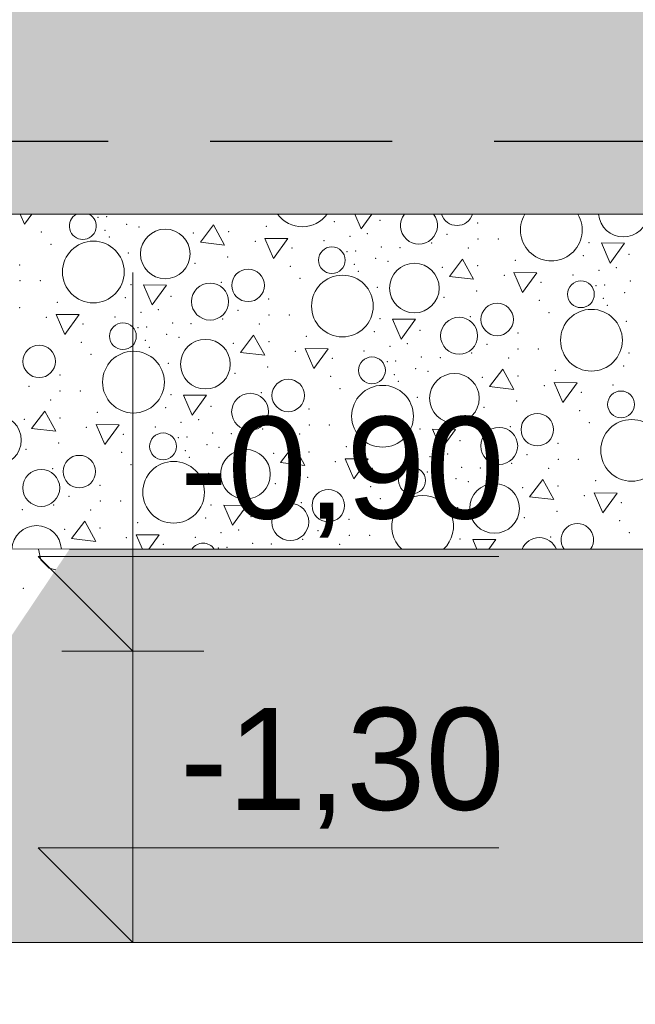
# Model space of a CAD drawing. Header units: millimetres. Extents: x -12989 to 402831, y -50461 to 30884.
# Tile 41 of 175: x 369765 to 370611, y -47346 to -45993. Entities that reach past the tile are written whole.
import ezdxf

# ---------------------------------------------------------------- set-up
doc = ezdxf.new("R2010")
doc.units = ezdxf.units.MM
doc.header["$MEASUREMENT"] = 0
doc.linetypes.add('Przerywana długa', pattern=[390, 250, -140])
doc.linetypes.add('Wipeout_Contour', pattern=[1000, 0, -1000])
for name, color, linetype in [('A__STROPY', 7, 'Continuous'), ('A_WYPEŁNIENIA RYSUNKI', 7, 'Continuous'), ('Nowe_A_WYM', 7, 'Continuous')]:
    doc.layers.add(name, color=color, linetype=linetype)
for name, color, linetype, lineweight, true_color in [('A__STROPY_Nr_pióra__170', 7, 'Continuous', 5, 0x6a6a6a), ('A__STROPY_Nr_pióra__173', 7, 'Continuous', 5, 0x6a6a6a), ('A__STROPY_Nr_pióra__178', 7, 'Continuous', 5, 0x6a6a6a), ('A_WYPEŁNIENIA RYSUNKI_Nr_pióra__242', 7, 'Continuous', 13, 0xa7a7a7)]:
    doc.layers.add(name, color=color, linetype=linetype, lineweight=lineweight, true_color=true_color)
for name, color, linetype, lineweight in [('A__STROPY_Nr_pióra__27', 7, 'Continuous', 25), ('A__STROPY_Nr_pióra__49', 7, 'Continuous', 15), ('A__STROPY_Nr_pióra__69', 7, 'Continuous', 13), ('Nowe_A_WYM_Nr_pióra__1', 7, 'Continuous', 13), ('Nowe_A_WYM_Nr_pióra__45', 7, 'Continuous', 15), ('Nowe_A_WYM_Nr_pióra__85', 7, 'Continuous', 13)]:
    doc.layers.add(name, color=color, linetype=linetype, lineweight=lineweight)
doc.styles.add('STYL_AUTOMATYCZNY_4', font='arial.ttf')
doc.dimstyles.new('STYL_AUTOMATYCZNY__1', dxfattribs={"dimtxt": 139.999998, "dimasz": 57, "dimexe": 0.18, "dimexo": 0.0625, "dimgap": 0, "dimtad": 1, "dimtih": 1, "dimtoh": 1, "dimdec": 0, "dimlfac": 0.1, "dimzin": 0, "dimdsep": 46, "dimtxsty": 'STYL_AUTOMATYCZNY_4', "dimblk": 'ARROWHEAD_6', "dimblk1": 'ARROWHEAD_6', "dimblk2": 'ARROWHEAD_6', "dimcen": 0.09, "dimse1": 1, "dimse2": 1, "dimclrd": 7, "dimclre": 7, "dimclrt": 7, "dimadec": 0, "dimazin": 0, "dimtfac": 1, "dimtdec": 4, "dimtmove": 0, "dimatfit": 3, "dimfxl": 0, "dimtolj": 1, "dimtzin": 0, "dimarcsym": 0})

# ---------------------------------------------------------------- blocks, each defined once
blk = doc.blocks.new('*X191', base_point=(362576.7, -45960.6))
at = {"layer": 'A__STROPY_Nr_pióra__178', "color": 251, "linetype": 'Continuous', "lineweight": 5, "true_color": 0x6a6a6a}
for p, q in [((369766, -46260.6), (369772, -46274.3)), ((369772, -46274.3), (369781.9, -46260.6)), ((370225.3, -46260.6), (370234.1, -46280.7)), ((370234.1, -46280.7), (370248.7, -46260.6)), ((370031.5, -46275.2), (370013.3, -46299)), ((370046.6, -46303), (370031.5, -46275.2)), ((370102, -46293.7), (370113.9, -46321.2)), ((370133.6, -46294), (370102, -46293.7)), ((370113.9, -46321.2), (370133.6, -46294)), ((370013.3, -46299), (370046.6, -46303)), ((370564.1, -46300.1), (370576.1, -46327.6)), ((370595.8, -46300.4), (370564.1, -46300.1)), ((370576.1, -46327.6), (370595.8, -46300.4)), ((370373.4, -46322.1), (370355.3, -46345.9)), ((370388.6, -46349.8), (370373.4, -46322.1)), ((370355.3, -46345.9), (370388.6, -46349.8)), ((370444, -46340.6), (370455.9, -46368)), ((370475.6, -46340.9), (370444, -46340.6)), ((370455.9, -46368), (370475.6, -46340.9)), ((369935.2, -46357.7), (369947.2, -46385.2)), ((369966.9, -46358), (369935.2, -46357.7)), ((369947.2, -46385.2), (369966.9, -46358)), ((369815.1, -46398.2), (369827, -46425.6)), ((369846.7, -46398.5), (369815.1, -46398.2)), ((369827, -46425.6), (369846.7, -46398.5)), ((370277.2, -46404.6), (370289.2, -46432)), ((370308.8, -46404.9), (370277.2, -46404.6)), ((370289.2, -46432), (370308.8, -46404.9)), ((370086.5, -46426.5), (370068.4, -46450.3)), ((370101.7, -46454.3), (370086.5, -46426.5)), ((370157.1, -46445), (370169, -46472.5)), ((370188.7, -46445.3), (370157.1, -46445)), ((370169, -46472.5), (370188.7, -46445.3)), ((370068.4, -46450.3), (370101.7, -46454.3)), ((370428.5, -46473.4), (370410.4, -46497.2)), ((370443.7, -46501.1), (370428.5, -46473.4)), ((370410.4, -46497.2), (370443.7, -46501.1)), ((370499.1, -46491.9), (370511, -46519.3)), ((370530.7, -46492.2), (370499.1, -46491.9)), ((370511, -46519.3), (370530.7, -46492.2)), ((369990.3, -46509), (370002.2, -46536.4)), ((370021.9, -46509.3), (369990.3, -46509)), ((370002.2, -46536.4), (370021.9, -46509.3)), ((369799.6, -46530.9), (369781.5, -46554.7)), ((369814.8, -46558.7), (369799.6, -46530.9)), ((369870.1, -46549.5), (369882.1, -46576.9)), ((369901.8, -46549.8), (369870.1, -46549.5)), ((369882.1, -46576.9), (369901.8, -46549.8)), ((369781.5, -46554.7), (369814.8, -46558.7)), ((370332.3, -46555.9), (370344.2, -46583.3)), ((370363.9, -46556.2), (370332.3, -46555.9)), ((370344.2, -46583.3), (370363.9, -46556.2)), ((370141.6, -46577.8), (370123.5, -46601.6)), ((370156.7, -46605.5), (370141.6, -46577.8)), ((370123.5, -46601.6), (370156.7, -46605.5)), ((370212.1, -46596.3), (370224.1, -46623.8)), ((370243.8, -46596.6), (370212.1, -46596.3)), ((370224.1, -46623.8), (370243.8, -46596.6)), ((370483.6, -46624.7), (370465.4, -46648.5)), ((370498.7, -46652.4), (370483.6, -46624.7)), ((370465.4, -46648.5), (370498.7, -46652.4)), ((370554.1, -46643.2), (370566.1, -46670.6)), ((370585.7, -46643.5), (370554.1, -46643.2)), ((370566.1, -46670.6), (370585.7, -46643.5)), ((370045.4, -46660.3), (370057.3, -46687.7)), ((370077, -46660.6), (370045.4, -46660.3)), ((370057.3, -46687.7), (370077, -46660.6)), ((369854.7, -46682.2), (369836.5, -46706)), ((369869.8, -46710), (369854.7, -46682.2)), ((369925.2, -46700.7), (369933.8, -46720.6)), ((369956.8, -46701), (369925.2, -46700.7)), ((369942.7, -46720.6), (369956.8, -46701)), ((369836.5, -46706), (369869.8, -46710)), ((370387.3, -46707.2), (370393.2, -46720.6)), ((370419, -46707.5), (370387.3, -46707.2)), ((370409.4, -46720.6), (370419, -46707.5))]:
    blk.add_line(p, q, dxfattribs=at)
for centre, radius in [((369965.2, -46315.2), 34.1), ((369866.4, -46339.9), 42.4), ((370193.9, -46323.7), 18.4), ((370078.9, -46358.3), 22.3), ((370307.2, -46362), 34.1), ((370208.4, -46386.7), 42.4), ((370026.6, -46380.6), 25.4), ((370535.9, -46370.5), 18.4), ((370420.9, -46405.1), 22.3), ((370550.4, -46433.6), 42.4), ((370368.6, -46427.5), 25.4), ((369907, -46428.1), 18.4), ((370020.3, -46466.5), 34.1), ((369792, -46462.7), 22.3), ((369921.5, -46491.2), 42.4), ((370249, -46475), 18.4), ((370362.2, -46513.3), 34.1), ((370134, -46509.5), 22.3), ((370263.5, -46538), 42.4), ((370081.7, -46531.9), 25.4), ((370591, -46521.8), 18.4), ((369733.3, -46570.9), 34.1), ((370476, -46556.4), 22.3), ((370423.7, -46578.8), 25.4), ((370605.5, -46584.9), 42.4), ((369962.1, -46579.4), 18.4), ((369847.1, -46614), 22.3), ((370075.3, -46617.7), 34.1), ((369976.6, -46642.4), 42.4), ((370304, -46626.3), 18.4), ((369794.8, -46636.4), 25.4), ((370417.3, -46664.6), 34.1), ((370189, -46660.8), 22.3), ((370136.8, -46683.2), 25.4)]:
    blk.add_circle(centre, radius, dxfattribs=at)
for centre, radius, start, end in [((369851.9, -46276.8), 18.4, 118.0755, 61.9245), ((370153.4, -46235.4), 42.4, 216.3561, 323.6439), ((370313.5, -46276.2), 25.4, 142.104, 37.896), ((370365.8, -46253.8), 22.3, 197.6502, 342.3498), ((370495.3, -46282.3), 42.4, 149.2596, 30.7404), ((370594.1, -46257.6), 34.1, 185.0352, 354.9648), ((370318.5, -46689.3), 42.4, 312.5082, 227.4918), ((369788.4, -46722.2), 34.1, 2.6675, 177.3325), ((370531, -46707.7), 22.3, 324.6967, 215.3033), ((370017.1, -46730.7), 18.4, 33.3126, 146.6874), ((370478.7, -46730.1), 25.4, 21.9194, 158.0806)]:
    blk.add_arc(centre, radius, start, end, dxfattribs=at)
for p in [(369872.8, -46264.9), (369884.6, -46264), (370259.9, -46268.8), (370259.9, -46268.8), (369882.6, -46282.6), (369912.1, -46274.4), (369928.9, -46278.3), (370103.8, -46277), (370197.3, -46270.7), (370394.3, -46272.5), (369795, -46285.2), (369888.2, -46292), (370003.7, -46286.4), (370052.3, -46284.5), (370183.2, -46297), (370218.7, -46290.9), (370242.7, -46287.2), (370351.8, -46288), (370394.6, -46294.4), (370422.5, -46294.4), (369808.2, -46301.8), (370088.6, -46297.7), (370139.3, -46307.1), (370226.6, -46310.9), (370262, -46305.5), (370287.6, -46306.3), (370330.8, -46299.9), (370381.4, -46306.8), (370546.9, -46299.7), (369914.5, -46314), (370050.8, -46319.2), (370214.8, -46311.8), (370254.1, -46321.2), (370445.8, -46323.8), (370539.3, -46317.6), (370601.9, -46315.7), (370601.9, -46315.7), (369765.3, -46330.1), (370005.9, -46327.8), (370137, -46332.1), (370224.6, -46329.4), (370270.9, -46325.2), (370345.6, -46333.3), (370394.3, -46331.4), (370560.7, -46337.7), (370584.7, -46334.1), (370150.2, -46348.7), (370230.2, -46338.8), (370430.6, -46344.6), (370525.1, -46343.9), (369765.7, -46352), (369793.6, -46351.9), (369917.9, -46357.3), (370042.1, -46354.3), (370256.5, -46360.8), (370481.3, -46353.9), (370556.8, -46358.7), (370568.6, -46357.7), (370604, -46352.3), (369910.4, -46375.1), (369973, -46373.3), (369973, -46373.3), (370107.3, -46376.9), (370347.9, -46374.7), (370392.8, -46366), (370566.6, -46376.3), (370596.1, -46368.1), (369765.4, -46388.9), (369816.9, -46381.4), (369955.8, -46391.6), (370479, -46378.9), (370572.2, -46385.7), (369801.7, -46402.1), (369896.2, -46401.5), (369931.8, -46395.3), (370043.9, -46404.3), (370064.9, -46392.4), (370107.7, -46398.8), (370135.5, -46398.8), (370259.9, -46404.2), (370384.1, -46401.2), (370492.2, -46395.6), (369852.4, -46411.5), (369927.9, -46416.2), (369939.7, -46415.3), (369975.1, -46409.9), (370000.7, -46410.7), (370094.5, -46411.2), (370598.4, -46407.7), (369967.2, -46425.7), (369984, -46429.6), (370158.9, -46428.3), (370252.4, -46422), (370315, -46420.1), (370315, -46420.1), (370449.3, -46423.8), (369850.1, -46436.5), (369937.7, -46433.9), (369943.3, -46443.2), (370058.7, -46437.7), (370107.4, -46435.8), (370273.8, -46442.1), (370297.7, -46438.5), (370406.9, -46439.3), (370449.7, -46445.7), (370477.5, -46445.7), (369863.3, -46453.1), (370143.7, -46449), (370194.4, -46458.3), (370238.2, -46448.3), (370317, -46456.8), (370342.7, -46457.6), (370385.9, -46451.2), (370436.5, -46458.1), (370601.9, -46451), (369969.5, -46465.3), (370105.8, -46470.4), (370269.9, -46463.1), (370281.7, -46462.2), (370309.2, -46472.5), (370594.4, -46468.9), (369820.4, -46481.4), (370061, -46479.1), (370192.1, -46483.4), (370279.7, -46480.7), (370326, -46476.5), (370400.7, -46484.6), (370449.3, -46482.6), (370500.9, -46475.1), (369777.9, -46496.8), (370205.3, -46500), (370285.3, -46490.1), (370485.7, -46495.9), (370580.2, -46495.2), (369820.8, -46503.2), (369848.6, -46503.2), (369973, -46508.6), (370097.2, -46505.6), (370311.5, -46512.1), (370536.4, -46505.2), (369807.6, -46515.6), (369965.5, -46526.4), (370028.1, -46524.6), (370028.1, -46524.6), (370403, -46526), (370447.8, -46517.3), (369820.4, -46540.2), (369872, -46532.7), (370162.4, -46528.2), (370534, -46530.2), (369771.8, -46542.2), (369856.8, -46553.4), (369951.3, -46552.8), (369986.8, -46546.6), (370010.8, -46542.9), (370119.9, -46543.7), (370162.8, -46550.1), (370190.6, -46550.1), (370439.2, -46552.5), (370547.3, -46546.8), (369907.5, -46562.8), (369983, -46567.5), (369994.8, -46566.6), (370030.1, -46561.2), (370055.7, -46562), (370099, -46555.6), (370149.6, -46562.5), (370315, -46555.4), (369818.9, -46574.9), (370022.3, -46576.9), (370039.1, -46580.9), (370214, -46579.6), (370307.4, -46573.3), (370370.1, -46571.4), (370370.1, -46571.4), (370504.4, -46575.1), (369774.1, -46583.5), (369905.1, -46587.8), (369992.8, -46585.1), (369998.4, -46594.5), (370113.8, -46589), (370162.4, -46587.1), (370328.8, -46593.4), (370352.8, -46589.8), (370461.9, -46590.6), (369918.3, -46604.4), (370198.7, -46600.3), (370293.3, -46599.6), (370372.1, -46608.1), (370440.9, -46602.5), (370504.8, -46597), (370532.6, -46597), (369810.3, -46610), (370024.6, -46616.5), (370160.9, -46621.7), (370249.5, -46609.6), (370324.9, -46614.4), (370336.8, -46613.5), (370397.7, -46608.9), (370491.5, -46609.4), (369875.5, -46632.7), (370116.1, -46630.4), (370247.1, -46634.7), (370334.7, -46632), (370364.3, -46623.8), (370381.1, -46627.7), (370504.4, -46633.9), (370556, -46626.4), (369833, -46648.1), (370340.3, -46641.4), (370455.8, -46635.9), (370540.7, -46647.1), (369812, -46660), (369875.8, -46654.5), (369903.7, -46654.5), (370028.1, -46659.9), (370152.2, -46656.9), (370260.3, -46651.3), (370591.5, -46656.5), (369768.8, -46666.4), (369862.6, -46666.9), (370083.1, -46675.9), (370083.1, -46675.9), (370366.6, -46663.4), (370502.9, -46668.6), (369927.1, -46684), (370020.5, -46677.7), (370217.5, -46679.5), (370458, -46677.2), (370589.1, -46681.5), (369826.9, -46693.5), (369875.5, -46691.5), (370041.9, -46697.9), (370065.9, -46694.2), (370175, -46695), (370217.8, -46701.4), (370245.7, -46701.4), (370602.3, -46698.1), (369911.8, -46704.7), (369962.5, -46714.1), (370006.4, -46704.1), (370085.2, -46712.5), (370110.8, -46713.3), (370154, -46706.9), (370204.6, -46713.8), (370370.1, -46706.7), (370494.2, -46703.8), (370038, -46718.8), (370049.8, -46717.9)]:
    blk.add_point(p, dxfattribs=at)
blk = doc.blocks.new('ElemPrzekroju_175_1', base_point=(362576.7, -45960.6))
at = {"color": 254, "linetype": 'Wipeout_Contour', "lineweight": 0, "ltscale": 1533341.48702292}
blk.add_wipeout([(362356.7, -46160.6), (398746.7, -46160.6), (398746.7, -45960.6), (362356.7, -45960.6)], dxfattribs=at).dxf.layer = 'A__STROPY'
at = {"color": 254, "linetype": 'Wipeout_Contour', "lineweight": 0, "ltscale": 1533794.246621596}
blk.add_wipeout([(398746.7, -46720.6), (362356.7, -46720.6), (362356.7, -47260.6), (398746.7, -47260.6)], dxfattribs=at).dxf.layer = 'A__STROPY'
at = {"layer": 'A__STROPY_Nr_pióra__170', "linetype": 'Continuous', "lineweight": 5, "true_color": 0x6a6a6a}
h = blk.add_hatch(dxfattribs=at)
h.set_pattern_fill('Beton_0001', color=251, style=0, pattern_type=2)
h.set_pattern_definition([(45, (362576.75, -45960.59), (-63.6396, 63.6396), [67.5, -22.5]), (45, (362576.75, -45896.95), (-63.6396, 63.6396), [67.5, -22.5])])
h.paths.add_polyline_path([(362356.7, -46160.6), (398746.7, -46160.6), (398746.7, -45960.6), (362356.7, -45960.6)])
at = {"layer": 'A__STROPY_Nr_pióra__173', "linetype": 'Continuous', "lineweight": 5, "true_color": 0x6a6a6a}
h = blk.add_hatch(dxfattribs=at)
h.set_pattern_fill('Grunt_0001', color=251, style=0, pattern_type=2)
h.set_pattern_definition([(45, (362576.75, -45960.59), (-95.4594, 95.4594), []), (45, (362544.93, -45928.77), (-190.9188, 190.9188), []), (45, (362513.1, -45896.95), (-190.9188, 190.9188), []), (135, (362481.29, -45865.132), (31.819805, 31.819805), [135, -135])])
h.paths.add_polyline_path([(398746.7, -46720.6), (362356.7, -46720.6), (362356.7, -47260.6), (398746.7, -47260.6)])
at = {"layer": 'A__STROPY_Nr_pióra__69', "color": 7, "linetype": 'Continuous', "lineweight": 13}
blk.add_line((398746.7, -47260.6), (362356.7, -47260.6), dxfattribs=at)
at = {"color": 254, "linetype": 'Wipeout_Contour', "lineweight": 0, "ltscale": 1533413.819197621}
blk.add_wipeout([(362356.7, -46160.6), (362356.7, -46260.6), (398746.7, -46260.6), (398746.7, -46160.6)], dxfattribs=at).dxf.layer = 'A__STROPY'
at = {"layer": 'A__STROPY_Nr_pióra__178', "linetype": 'Continuous', "lineweight": 5, "true_color": 0x6a6a6a}
h = blk.add_hatch(dxfattribs=at)
h.set_pattern_fill('Chudy_beton_B15_I_WSC_0001', color=251, style=0, pattern_type=2)
h.set_pattern_definition([(0, (362576.75, -45960.6), (0, 233.8269), [14.625, -120.375]), (0, (362644.25, -45843.68), (0, 233.8269), [14.625, -120.375]), (60, (362576.75, -45960.6), (-202.5, 116.9134), [14.625, -120.375]), (60, (362711.75, -45960.6), (-202.5, 116.9134), [14.625, -120.375]), (120, (362591.37, -45960.6), (202.5, 116.9134), [14.625, -120.375]), (120, (362726.37, -45960.6), (202.5, 116.9134), [14.625, -120.375]), (0, (362576.75, -45938.09), (0, 45), [0, -45, 0, -67.5]), (45, (362599.25, -45938.09), (-31.819805, 31.819805), [0, -33.75, 0, -56.25])])
h.paths.add_polyline_path([(362356.7, -46160.6), (362356.7, -46260.6), (398746.7, -46260.6), (398746.7, -46160.6)])
at = {"layer": 'A__STROPY_Nr_pióra__27', "color": 7, "linetype": 'Przerywana długa', "lineweight": 25}
blk.add_line((398746.7, -46160.6), (362356.7, -46160.6), dxfattribs=at)
at = {"color": 254, "linetype": 'Wipeout_Contour', "lineweight": 0, "ltscale": 1533549.791415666}
blk.add_wipeout([(362356.7, -46720.6), (398746.7, -46720.6), (398746.7, -46260.6), (362356.7, -46260.6)], dxfattribs=at).dxf.layer = 'A__STROPY'
at = {"layer": 'A__STROPY_Nr_pióra__49', "color": 7, "linetype": 'Continuous', "lineweight": 15}
for p, q in [((398746.7, -46260.6), (362356.7, -46260.6)), ((398746.7, -46720.6), (362356.7, -46720.6))]:
    blk.add_line(p, q, dxfattribs=at)
at = {"layer": 'A__STROPY', "lineweight": 0}
blk.add_blockref('*X191', (362576.7, -45960.6), dxfattribs=at)
blk = doc.blocks.new('*X327', base_point=(362576.7, -45960.6))
at = {"layer": 'A_WYPEŁNIENIA RYSUNKI_Nr_pióra__242', "color": 253, "linetype": 'Continuous', "lineweight": 13, "true_color": 0xa7a7a7}
for p, q in [((369791.2, -46720.6), (369794.3, -46735.3)), ((369794.3, -46735.3), (369805.7, -46746.8)), ((369805.7, -46746.8), (369814.7, -46748.9))]:
    blk.add_line(p, q, dxfattribs=at)
blk.add_point((369770.4, -46774.2), dxfattribs=at)
blk = doc.blocks.new('Wypełnienie_4_1', base_point=(362576.7, -45960.6))
at = {"color": 254, "linetype": 'Wipeout_Contour', "lineweight": 0, "ltscale": 2228316.733141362}
blk.add_wipeout([(368210.1, -46720.6), (367037.4, -46720.6), (367313.7, -47260.6), (369471.3, -47260.6), (369833.7, -46720.6), (368610.1, -46720.6)], dxfattribs=at).dxf.layer = 'A_WYPEŁNIENIA RYSUNKI'
at = {"layer": 'A_WYPEŁNIENIA RYSUNKI_Nr_pióra__242', "color": 253, "linetype": 'Continuous', "lineweight": 13, "true_color": 0xa7a7a7}
blk.add_blockref('*X327', (362576.7, -45960.6), dxfattribs=at)
blk = doc.blocks.new('*D346', base_point=(362576.7, -45960.6))
at = {"layer": 'Nowe_A_WYM_Nr_pióra__45', "color": 7, "linetype": 'Continuous', "lineweight": 15}
for p, q in [((362206.7, -47532.6), (362146.7, -47592.6)), ((362386.7, -47532.6), (362326.7, -47592.6))]:
    blk.add_line(p, q, dxfattribs=at)
at = {"layer": 'Nowe_A_WYM_Nr_pióra__85', "color": 7, "linetype": 'Continuous', "lineweight": 13}
for p, q in [((362356.7, -47618.8), (362356.7, -47506.3)), ((362176.7, -47562.6), (362356.7, -47562.6)), ((362356.7, -47562.6), (398746.7, -47562.6))]:
    blk.add_line(p, q, dxfattribs=at)
blk = doc.blocks.new('ARROWHEAD_6')
at = {"color": 0, "linetype": 'Continuous', "lineweight": 0}
for p, q in [((-0.5, -0.5), (0.5, 0.5)), ((0, 0), (-1, 0))]:
    blk.add_line(p, q, dxfattribs=at)
blk = doc.blocks.new('*D347', base_point=(362576.7, -45960.6))
at = {"layer": 'Nowe_A_WYM_Nr_pióra__45', "color": 7, "linetype": 'Continuous', "lineweight": 15}
for p, q in [((362386.7, -47532.6), (362326.7, -47592.6)), ((398776.7, -47532.6), (398716.7, -47592.6))]:
    blk.add_line(p, q, dxfattribs=at)
at = {"layer": 'Nowe_A_WYM_Nr_pióra__85', "color": 7, "linetype": 'Continuous', "lineweight": 13}
for p, q in [((398746.7, -47618.8), (398746.7, -47506.3)), ((362356.7, -47562.6), (398746.7, -47562.6))]:
    blk.add_line(p, q, dxfattribs=at)
at = {"layer": 'Nowe_A_WYM_Nr_pióra__1', "color": 7, "lineweight": 13, "char_height": 140, "attachment_point": 7, "style": 'STYL_AUTOMATYCZNY_4'}
for s, insert in [('\\A1;{\\pql;\\fArial|b0|i0|c238|p0;\\W1.000000;18}', (362386.7, -47534.6)), ('\\A1;{\\pql;\\fArial|b0|i0|c238|p0;\\W1.000000;3\xa0639}', (380311.5, -47534.6)), ('\\A1;{\\pql;\\fArial|b0|i0|c238|p0;\\W1.000000;18}', (398503.2, -47534.6))]:
    blk.add_mtext(s, dxfattribs=dict(at, insert=insert))
blk = doc.blocks.new('*D358', base_point=(362576.7, -45960.6))
at = {"layer": 'Nowe_A_WYM_Nr_pióra__45', "color": 7, "linetype": 'Continuous', "lineweight": 15}
for p, q in [((362106.7, -48052.6), (362046.7, -48112.6)), ((398996.7, -48112.6), (399056.7, -48052.6))]:
    blk.add_line(p, q, dxfattribs=at)
at = {"layer": 'Nowe_A_WYM_Nr_pióra__85', "color": 7, "linetype": 'Continuous', "lineweight": 13}
for p, q in [((362076.7, -48138.8), (362076.7, -48026.3)), ((399026.7, -48138.8), (399026.7, -48026.3)), ((362031.7, -48082.6), (362076.7, -48082.6)), ((362076.7, -48082.6), (399026.7, -48082.6)), ((399026.7, -48082.6), (399071.7, -48082.6))]:
    blk.add_line(p, q, dxfattribs=at)
at = {"layer": 'Nowe_A_WYM_Nr_pióra__1', "color": 7, "lineweight": 13, "insert": (380311.5, -48054.6), "char_height": 140, "attachment_point": 7, "style": 'STYL_AUTOMATYCZNY_4'}
blk.add_mtext('\\A1;{\\pql;\\fArial|b0|i0|c238|p0;\\W1.000000;3\xa0695}', dxfattribs=at)
blk = doc.blocks.new('Wymiary_14_1', base_point=(369920.5, -47260.6))
at = {"layer": 'Nowe_A_WYM_Nr_pióra__45', "color": 7, "linetype": 'Continuous', "lineweight": 15}
for p, q in [((369920.5, -46860.6), (369920.5, -46340.6)), ((369920.5, -46860.6), (369790.5, -46730.6)), ((369790.5, -46730.6), (369920.5, -46730.6)), ((369920.5, -46730.6), (370423.2, -46730.6)), ((369920.5, -47260.6), (369920.5, -46740.6)), ((369920.5, -47260.6), (369790.5, -47130.6)), ((369790.5, -47130.6), (369920.5, -47130.6)), ((369920.5, -47130.6), (370423.2, -47130.6))]:
    blk.add_line(p, q, dxfattribs=at)
at = {"layer": 'Nowe_A_WYM_Nr_pióra__85', "color": 7, "linetype": 'Continuous', "lineweight": 13}
for p, q in [((369920.5, -46860.6), (369823, -46860.6)), ((369920.5, -46860.6), (370018, -46860.6)), ((369920.5, -47260.6), (369823, -47260.6)), ((369920.5, -47260.6), (370018, -47260.6))]:
    blk.add_line(p, q, dxfattribs=at)
at = {"layer": 'Nowe_A_WYM_Nr_pióra__1', "color": 7, "lineweight": 13, "char_height": 140, "attachment_point": 7, "style": 'STYL_AUTOMATYCZNY_4'}
for s, insert in [('\\A1;{\\pql;\\fArial|b0|i0|c238|p0;\\W1.000000;-0,90}', (369985.5, -46704.6)), ('\\A1;{\\pql;\\fArial|b0|i0|c238|p0;\\W1.000000;-1,30}', (369985.5, -47104.6))]:
    blk.add_mtext(s, dxfattribs=dict(at, insert=insert))

msp = doc.modelspace()

# ---------------------------------------------------------------- block references
at = {"layer": 'A__STROPY', "lineweight": 0}
msp.add_blockref('ElemPrzekroju_175_1', (362576.7, -45960.6), dxfattribs=at)

# ---------------------------------------------------------------- next in the draw order: block references
at = {"layer": 'A_WYPEŁNIENIA RYSUNKI_Nr_pióra__242', "color": 253, "linetype": 'Continuous', "lineweight": 13, "true_color": 0xa7a7a7}
msp.add_blockref('Wypełnienie_4_1', (362576.7, -45960.6), dxfattribs=at)

# ---------------------------------------------------------------- next in the draw order: block references
at = {"layer": 'Nowe_A_WYM', "color": 7, "linetype": 'Continuous', "lineweight": 13}
msp.add_blockref('Wymiary_14_1', (369920.5, -47260.6), dxfattribs=at)

# ---------------------------------------------------------------- next in the draw order: dimensions: what is measured, and where the dimension line sits
for base, p1, p2, picture, middle in [((399026.7, -48082.6), (362076.7, -46860.6), (399026.7, -46860.6), '*D358', (380551.7, -47984.6)), ((362356.7, -47562.6), (362176.7, -46860.6), (362356.7, -46860.6), '*D346', (362493.3, -47464.6)), ((398746.7, -47562.6), (362356.7, -46860.6), (398746.7, -46860.6), '*D347', (380551.7, -47464.6))]:
    dim = msp.add_linear_dim(base=base, p1=p1, p2=p2, dimstyle='STYL_AUTOMATYCZNY__1', dxfattribs=at)
    dim.commit()
    dim.dimension.update_dxf_attribs({"geometry": picture, "text_midpoint": middle, "dimtype": 160})

doc.saveas('drawing.dxf')
